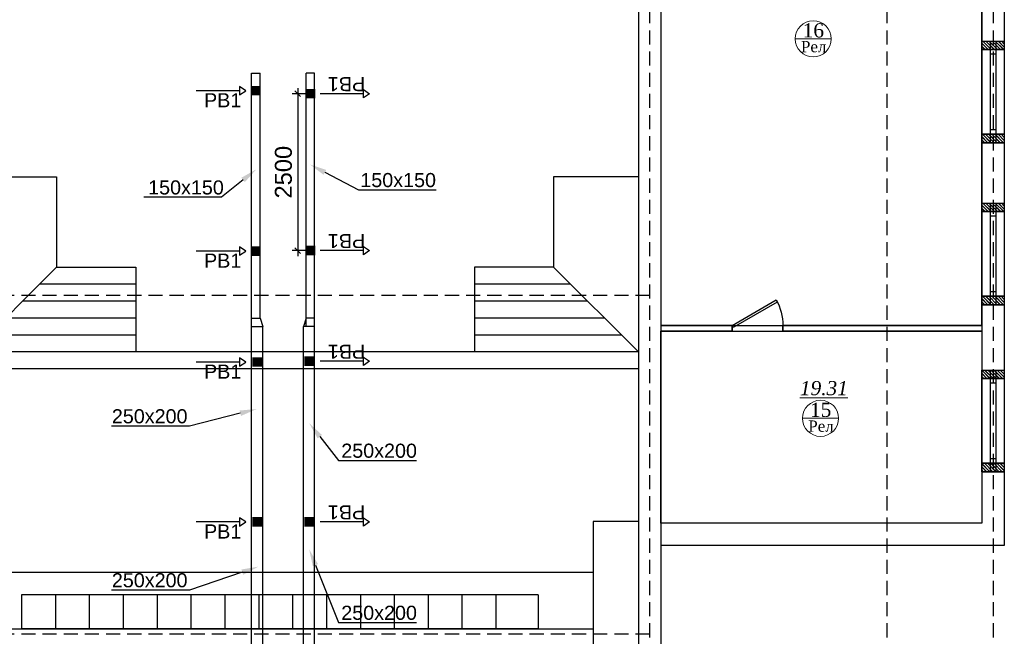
# Model space of a CAD drawing. Header units: inches. Extents: x 8001 to 766003, y -84601 to 563258.
# Tile 24 of 169: x 252082 to 269517, y 102544 to 113463. Entities that reach past the tile are written whole.
import ezdxf
from ezdxf import colors
from ezdxf.entities.mleader import LeaderData, LeaderLine
from ezdxf.math import Vec2, Vec3

# ---------------------------------------------------------------- set-up
doc = ezdxf.new("R2010")
doc.units = ezdxf.units.IN
doc.header["$MEASUREMENT"] = 0
doc.linetypes.add('( Hidden )', pattern=[0.375, 0.25, -0.125])
for name, color, linetype, lineweight in [('.', 7, 'Continuous', 15), ('СТЕНЫ', 7, 'Continuous', 40), ('Т3', 10, 'Continuous', 25)]:
    doc.layers.add(name, color=color, linetype=linetype, lineweight=lineweight)
doc.layers.add('111', color=7, linetype='Continuous')
doc.styles.get("Standard").update_dxf_attribs({"font": 'arial.ttf'})
doc.styles.add('TIEMS', font='times.ttf')
doc.dimstyles.new('ISO-25', dxfattribs={"dimtxt": 300, "dimasz": 100, "dimexe": 100, "dimexo": 0, "dimgap": 100, "dimtad": 1, "dimlfac": 0.5, "dimtxsty": 'Standard', "dimblk": 'OBLIQUE', "dimcen": 100, "dimdle": 100, "dimadec": 0, "dimazin": 0, "dimtfac": 1, "dimtmove": 0, "dimatfit": 3, "dimfxl": 1, "dimarcsym": 0})
pattern_1 = [(315, (0, 0), (27.57716447, 27.57716447), []), (315, (-3e-16, -2), (27.57716447, 27.57716447), [])]

# ---------------------------------------------------------------- blocks, each defined once
blk = doc.blocks.new('*U137')
at = {"color": 5}
for p, q in [((0, 0), (0, -4)), ((-36, 0), (-36, -4))]:
    blk.add_line(p, q, dxfattribs=at)
blk.add_lwpolyline([(0, 0), (-31.18, 18), (-32.05, 16.48), (-0.88, -1.52)], close=True, dxfattribs=at)
blk.add_arc((0, 0), 36, 150, 180, dxfattribs=at)
blk = doc.blocks.new('gffdfdfdfdfdfdfdfdfdfdfdffc')
at = {"layer": '.'}
h = blk.add_hatch(dxfattribs=at)
h.set_pattern_fill('JIS_LC_8', color=32, scale=5, angle=-90)
h.set_pattern_definition(pattern_1)
h.paths.add_polyline_path([(2206445, 2089882), (2206845, 2089882), (2206845, 2089732), (2206445, 2089732)])
h = blk.add_hatch(dxfattribs=at)
h.set_pattern_fill('JIS_LC_8', color=32, scale=5, angle=-90)
h.set_pattern_definition(pattern_1)
h.paths.add_polyline_path([(2206445, 2088232), (2206845, 2088232), (2206845, 2088082), (2206445, 2088082)])
for p, q in [((2206445, 2089882), (2206845, 2089882)), ((2206445, 2088082), (2206845, 2088082))]:
    blk.add_line(p, q)
at = {"color": 5}
for p, q in [((2206595, 2089732), (2206595, 2088232)), ((2206695, 2089732), (2206695, 2088232))]:
    blk.add_line(p, q, dxfattribs=at)
at = {"color": 0}
for points in [[(2206445, 2089882), (2206845, 2089882), (2206845, 2089732), (2206445, 2089732)], [(2206845, 2089732), (2206845, 2088232), (2206445, 2088232), (2206445, 2089732)], [(2206445, 2088232), (2206845, 2088232), (2206845, 2088082), (2206445, 2088082)]]:
    blk.add_lwpolyline(points, close=True, dxfattribs=at)
at = {"color": 5}
for points in [[(2206695, 2089652), (2206595, 2089652)], [(2206695, 2088312), (2206595, 2088312)]]:
    blk.add_lwpolyline(points, dxfattribs=at)
blk = doc.blocks.new('fhgsg')
for p, q in [((247409.6, 160086.5), (247409.6, 141386.5)), ((247009.6, 159686.5), (247009.6, 141786.5)), ((240929.6, 153966.5), (240929.6, 126916.5)), ((241329.6, 153966.5), (241329.6, 144936.5)), ((240929.6, 153216.5), (240929.6, 144516.5)), ((241329.6, 150536.5), (241329.6, 145336.5)), ((247009.6, 150320.4), (247409.6, 150320.4)), ((247009.6, 148520.4), (247409.6, 148520.4)), ((247009.6, 147451.3), (247409.6, 147451.3)), ((232029.6, 146016.5), (230329.6, 146016.5)), ((239729.6, 146016.5), (238029.6, 146016.5)), ((232029.6, 145716.5), (230029.6, 145716.5)), ((240029.6, 145716.5), (238029.6, 145716.5)), ((247009.6, 145651.3), (247409.6, 145651.3)), ((232029.6, 145416.5), (229729.6, 145416.5)), ((240329.6, 145416.5), (238029.6, 145416.5)), ((242589.6, 145186.5), (242589.6, 145287.1)), ((243489.6, 145186.5), (243489.6, 145286.5)), ((243489.6, 145186.5), (243489.6, 145286.5)), ((232029.6, 145116.5), (229429.6, 145116.5)), ((240629.6, 145116.5), (238029.6, 145116.5)), ((241329.6, 144936.5), (241329.6, 141816.5)), ((240929.6, 144816.5), (229129.6, 144816.5)), ((240929.6, 144516.5), (229129.6, 144516.5)), ((247009.6, 144495.2), (247409.6, 144495.2)), ((247009.6, 142695.2), (247409.6, 142695.2)), ((240129.6, 141816.5), (240129.6, 126916.5)), ((240129.6, 141816.5), (240129.6, 126916.5)), ((241329.6, 141816.5), (241329.6, 114366.5)), ((230007.1, 140516.5), (230007.1, 139916.5)), ((239157.1, 140516.5), (230007.1, 140516.5)), ((230607.1, 140516.5), (230607.1, 139916.5)), ((231207.1, 140516.5), (231207.1, 139916.5)), ((231807.1, 140516.5), (231807.1, 139916.5)), ((232407.1, 140516.5), (232407.1, 139916.5)), ((233007.1, 140516.5), (233007.1, 139916.5)), ((233607.1, 140516.5), (233607.1, 139916.5)), ((234207.1, 140516.5), (234207.1, 139916.5)), ((234807.1, 140516.5), (234807.1, 139916.5)), ((235407.1, 140516.5), (235407.1, 139916.5)), ((236007.1, 140516.5), (236007.1, 139916.5)), ((236607.1, 140516.5), (236607.1, 139916.5)), ((237207.1, 140516.5), (237207.1, 139916.5)), ((237807.1, 140516.5), (237807.1, 139916.5)), ((238407.1, 140516.5), (238407.1, 139916.5)), ((239157.1, 140516.5), (239157.1, 139916.5)), ((239157.1, 139916.5), (230007.1, 139916.5))]:
    blk.add_line(p, q)
at = {"color": 1, "linetype": '( Hidden )', "ltscale": 1000}
for p, q in [((241129.6, 159886.5), (241129.6, 111324.1)), ((245329.6, 159886.5), (245329.6, 111324.1)), ((247209.6, 159886.5), (247209.6, 111324.1)), ((241129.6, 145816.5), (169789.1, 145816.5)), ((241129.6, 139816.5), (169789.1, 139816.5))]:
    blk.add_line(p, q, dxfattribs=at)
at = {"lineweight": 0, "ltscale": 100}
for p, q in [((243706.3, 150361.5), (244346.3, 150361.5)), ((243836, 143641.3), (244476, 143641.3))]:
    blk.add_line(p, q, dxfattribs=at)
at = {"color": 5}
for p, q in [((247159.6, 150320.4), (247159.6, 148520.4)), ((247259.6, 150320.4), (247259.6, 148520.4)), ((247159.6, 147451.3), (247159.6, 145651.3)), ((247259.6, 147451.3), (247259.6, 145651.3)), ((247159.6, 144495.2), (247159.6, 142695.2)), ((247259.6, 144495.2), (247259.6, 142695.2))]:
    blk.add_line(p, q, dxfattribs=at)
at = {"color": 0}
for points in [[(247009.6, 155786.5), (241329.6, 155786.5), (241049.6, 155786.5), (241049.6, 153966.5), (241329.6, 153966.5), (241329.6, 145286.5), (247009.6, 145286.5)], [(241329.6, 145186.5), (247009.6, 145186.5), (247009.6, 141786.5), (241329.6, 141786.5)]]:
    blk.add_lwpolyline(points, close=True, dxfattribs=at)
for points in [[(228429.6, 147916.5), (230629.6, 147916.5), (230629.6, 146316.5), (229129.6, 144816.5)], [(240929.6, 147916.5), (240929.6, 147916.5), (239429.6, 147916.5), (239429.6, 146316.5), (240929.6, 144816.5)], [(230629.6, 146316.5), (232029.6, 146316.5), (232029.6, 144816.5)], [(239429.6, 146316.5), (238029.6, 146316.5), (238029.6, 144816.5)], [(242589.6, 145286.5), (241329.6, 145286.5)], [(247009.6, 145286.5), (243489.6, 145286.5)], [(242589.6, 145186.5), (241329.6, 145186.5)], [(247009.6, 145186.5), (243489.6, 145186.5)], [(240929.6, 141816.5), (240129.6, 141816.5)], [(247009.6, 141786.5), (241329.6, 141786.5)], [(247409.6, 141386.5), (241329.6, 141386.5)], [(229129.6, 140916.5), (240129.6, 140916.5)], [(229129.6, 139916.5), (240129.6, 139916.5)]]:
    blk.add_lwpolyline(points)
at = {"layer": 'СТЕНЫ', "color": 0, "linetype": 'ByBlock', "lineweight": 0, "ltscale": 100}
for centre in [(244026.3, 150361.5), (244156, 143641.3)]:
    blk.add_circle(centre, 320, dxfattribs=at)
at = {"color": 0}
for p in [(-1959435.4, -1939561.4), (-1959435.4, -1942430.5), (-1959435.4, -1945386.6)]:
    blk.add_blockref('gffdfdfdfdfdfdfdfdfdfdfdffc', p, dxfattribs=at)
at = {"color": 5, "xscale": -25, "yscale": 25, "zscale": 25}
blk.add_blockref('*U137', (242589.3, 145286.9), dxfattribs=at)
at = {"lineweight": 0, "ltscale": 100, "char_height": 250, "attachment_point": 5, "style": 'TIEMS'}
for s, insert in [('\\A1;16', (244028.5, 150509.7)), ('\\A1;{\\fTimes New Roman|b0|i1|c204|p18;\\L19.31}', (244215.1, 144173.5)), ('\\A1;15', (244158.1, 143789.5))]:
    blk.add_mtext(s, dxfattribs=dict(at, insert=insert))
at = {"lineweight": 0, "ltscale": 100, "char_height": 200, "width": 1156.471, "attachment_point": 5, "style": 'TIEMS'}
for insert in [(244034.8, 150222.1), (244164.4, 143501.9)]:
    blk.add_mtext('\\A1;Рел', dxfattribs=dict(at, insert=insert))
blk = doc.blocks.new('_Oblique')
at = {"color": 0, "linetype": 'ByBlock', "lineweight": -2}
blk.add_line((-0.5, -0.5), (0.5, 0.5), dxfattribs=at)
blk = doc.blocks.new('*D346')
at = {"color": 0, "lineweight": -2, "transparency": 16777216}
for p, q in [((257155, 112153), (256907, 112153)), ((257007, 112253), (257007, 109274)), ((257155, 109374), (256907, 109374))]:
    blk.add_line(p, q, dxfattribs=at)
at = {"layer": 'Defpoints', "color": 0, "transparency": 16777216}
for p in [(257155, 112153), (257007, 109374), (257155, 109374)]:
    blk.add_point(p, dxfattribs=at)
at = {"color": 0, "lineweight": -2, "transparency": 16777216, "xscale": 100, "yscale": 100, "zscale": 100}
for p, rotation in [((257007, 112153), 90), ((257007, 109374), 270)]:
    blk.add_blockref('_Oblique', p, dxfattribs=dict(at, rotation=rotation))
at = {"color": 0, "transparency": 16777216, "insert": (256753, 110763), "char_height": 300, "attachment_point": 5, "rotation": 90}
blk.add_mtext('2500', dxfattribs=at)

msp = doc.modelspace()

# ---------------------------------------------------------------- block references
at = {"color": 25}
msp.add_blockref('fhgsg', (22107.029, -37236.897), dxfattribs=at)

# ---------------------------------------------------------------- next in the draw order: linework, layer by layer
at = {"color": 1}
for points in [[(256188.822, 92785.055), (256188.822, 112516.078)], [(256188.822, 112516.078), (256338.822, 112516.078)], [(256338.822, 108180.352), (256338.822, 112516.078)], [(256188.822, 108180.352), (256338.822, 108180.352)], [(256338.822, 108180.352), (256388.822, 108030.352)], [(256188.822, 108030.352), (256388.822, 108030.352)], [(256388.822, 102406.467), (256388.822, 108030.352)]]:
    msp.add_lwpolyline(points, dxfattribs=at)
at = {"color": 5}
for points in [[(257305.341, 112516.078), (257155.341, 112516.078)], [(257155.341, 108030.352), (257155.341, 112516.078)], [(257305.341, 92785.055), (257305.341, 112516.078)], [(257155.341, 108180.352), (257105.341, 108030.352)], [(257305.341, 108180.352), (257155.341, 108180.352)], [(257305.341, 108030.352), (257105.341, 108030.352)], [(257105.341, 102406.467), (257105.341, 108030.352)]]:
    msp.add_lwpolyline(points, dxfattribs=at)
at = {"color": 1, "ltscale": 100}
for points in [[(256085.931, 112205.881), (255975.931, 112280.881), (255975.931, 112130.881)], [(256085.931, 109365.703), (255975.931, 109440.703), (255975.931, 109290.703)], [(256085.931, 107401.165), (255975.931, 107476.165), (255975.931, 107326.165)], [(256085.931, 104569.731), (255975.931, 104644.731), (255975.931, 104494.731)]]:
    msp.add_lwpolyline(points, close=True, dxfattribs=at)
at = {"color": 2, "const_width": 20}
for points in [[(256338.822, 112280.881), (256338.822, 112130.881), (256188.822, 112130.881), (256188.822, 112280.881)], [(257155.341, 112227.926), (257155.341, 112077.926), (257305.341, 112077.926), (257305.341, 112227.926)], [(256338.822, 109440.703), (256338.822, 109290.703), (256188.822, 109290.703), (256188.822, 109440.703)], [(257155.341, 109448.788), (257155.341, 109298.788), (257305.341, 109298.788), (257305.341, 109448.788)], [(256363.822, 107476.165), (256363.822, 107326.165), (256213.822, 107326.165), (256213.822, 107476.165)], [(257130.341, 107489.273), (257130.341, 107339.273), (257280.341, 107339.273), (257280.341, 107489.273)], [(256363.822, 104644.731), (256363.822, 104494.731), (256213.822, 104494.731), (256213.822, 104644.731)], [(257130.341, 104644.731), (257130.341, 104494.731), (257280.341, 104494.731), (257280.341, 104644.731)]]:
    msp.add_lwpolyline(points, close=True, dxfattribs=at)
at = {"color": 2}
for points in [[(256203.822, 112280.881), (256203.822, 112130.881)], [(256223.822, 112280.881), (256223.822, 112130.881)], [(256243.822, 112280.881), (256243.822, 112130.881)], [(256263.822, 112280.881), (256263.822, 112130.881)], [(256283.822, 112280.881), (256283.822, 112130.881)], [(256303.822, 112280.881), (256303.822, 112130.881)], [(256323.822, 112280.881), (256323.822, 112130.881)], [(257170.341, 112227.926), (257170.341, 112077.926)], [(257190.341, 112227.926), (257190.341, 112077.926)], [(257210.341, 112227.926), (257210.341, 112077.926)], [(257230.341, 112227.926), (257230.341, 112077.926)], [(257250.341, 112227.926), (257250.341, 112077.926)], [(257270.341, 112227.926), (257270.341, 112077.926)], [(257290.341, 112227.926), (257290.341, 112077.926)], [(256203.822, 109440.703), (256203.822, 109290.703)], [(256223.822, 109440.703), (256223.822, 109290.703)], [(256243.822, 109440.703), (256243.822, 109290.703)], [(256263.822, 109440.703), (256263.822, 109290.703)], [(256283.822, 109440.703), (256283.822, 109290.703)], [(256303.822, 109440.703), (256303.822, 109290.703)], [(256323.822, 109440.703), (256323.822, 109290.703)], [(257170.341, 109448.788), (257170.341, 109298.788)], [(257190.341, 109448.788), (257190.341, 109298.788)], [(257210.341, 109448.788), (257210.341, 109298.788)], [(257230.341, 109448.788), (257230.341, 109298.788)], [(257250.341, 109448.788), (257250.341, 109298.788)], [(257270.341, 109448.788), (257270.341, 109298.788)], [(257290.341, 109448.788), (257290.341, 109298.788)], [(256228.822, 107476.165), (256228.822, 107326.165)], [(256248.822, 107476.165), (256248.822, 107326.165)], [(256268.822, 107476.165), (256268.822, 107326.165)], [(256288.822, 107476.165), (256288.822, 107326.165)], [(256308.822, 107476.165), (256308.822, 107326.165)], [(256328.822, 107476.165), (256328.822, 107326.165)], [(256348.822, 107476.165), (256348.822, 107326.165)], [(257145.341, 107489.273), (257145.341, 107339.273)], [(257165.341, 107489.273), (257165.341, 107339.273)], [(257185.341, 107489.273), (257185.341, 107339.273)], [(257205.341, 107489.273), (257205.341, 107339.273)], [(257225.341, 107489.273), (257225.341, 107339.273)], [(257245.341, 107489.273), (257245.341, 107339.273)], [(257265.341, 107489.273), (257265.341, 107339.273)], [(256228.822, 104644.731), (256228.822, 104494.731)], [(256248.822, 104644.731), (256248.822, 104494.731)], [(256268.822, 104644.731), (256268.822, 104494.731)], [(256288.822, 104644.731), (256288.822, 104494.731)], [(256308.822, 104644.731), (256308.822, 104494.731)], [(256328.822, 104644.731), (256328.822, 104494.731)], [(256348.822, 104644.731), (256348.822, 104494.731)], [(257145.341, 104644.731), (257145.341, 104494.731)], [(257165.341, 104644.731), (257165.341, 104494.731)], [(257185.341, 104644.731), (257185.341, 104494.731)], [(257205.341, 104644.731), (257205.341, 104494.731)], [(257225.341, 104644.731), (257225.341, 104494.731)], [(257245.341, 104644.731), (257245.341, 104494.731)], [(257265.341, 104644.731), (257265.341, 104494.731)]]:
    msp.add_lwpolyline(points, dxfattribs=at)
at = {"color": 1, "ltscale": 100}
for points in [[(255975.931, 112205.881), (255208.629, 112205.881)], [(255975.931, 109365.703), (255208.629, 109365.703)], [(255975.931, 107401.165), (255208.629, 107401.165)], [(255975.931, 104569.731), (255208.629, 104569.731)]]:
    msp.add_lwpolyline(points, dxfattribs=at)
at = {"color": 5, "ltscale": 100}
for points in [[(258168.167, 112152.926), (257400.864, 112152.926)], [(258168.167, 109373.788), (257400.864, 109373.788)], [(258168.167, 107414.273), (257400.864, 107414.273)], [(258168.167, 104569.731), (257400.864, 104569.731)]]:
    msp.add_lwpolyline(points, dxfattribs=at)
for points in [[(258278.167, 112152.926), (258168.167, 112077.926), (258168.167, 112227.926)], [(258278.167, 109373.788), (258168.167, 109298.788), (258168.167, 109448.788)], [(258278.167, 107414.273), (258168.167, 107339.273), (258168.167, 107489.273)], [(258278.167, 104569.731), (258168.167, 104494.731), (258168.167, 104644.731)]]:
    msp.add_lwpolyline(points, close=True, dxfattribs=at)

# ---------------------------------------------------------------- next in the draw order: texts
at = {"layer": '111', "color": 5, "ltscale": 15, "char_height": 250, "attachment_point": 9, "rotation": 180}
for insert in [(257539.179, 112447.11), (257539.179, 109667.972), (257539.179, 107708.457), (257539.179, 104863.915)]:
    msp.add_mtext_dynamic_manual_height_columns('РВ1', width=7197.25532, gutter_width=12.5, heights=[0], dxfattribs=dict(at, insert=insert))
at = {"layer": '111', "color": 1, "ltscale": 15, "char_height": 250, "attachment_point": 7}
for insert in [(255346.943, 111911.698), (255346.943, 109071.519), (255346.943, 107106.981), (255346.943, 104275.547)]:
    msp.add_mtext_dynamic_manual_height_columns('РВ1', width=7197.25532, gutter_width=12.5, heights=[0], dxfattribs=dict(at, insert=insert))

# ---------------------------------------------------------------- next in the draw order: dimensions: what is measured, and where the dimension line sits
dim = msp.add_aligned_dim(p1=(257155.341, 112152.926), p2=(257155.341, 109373.788), distance=-148.755, text='2500', dimstyle='ISO-25')
dim.commit()
dim.dimension.update_dxf_attribs({"geometry": '*D346', "text_midpoint": (256753.414, 110763.357)})

# ---------------------------------------------------------------- next in the draw order: leaders
at = {"layer": 'Т3', "color": 5}
ml = msp.add_multileader_mtext('Standard', dxfattribs=at)
ml.set_content('150х150', color=5)
ml.set_leader_properties(color=256, linetype='ByLayer', lineweight=-1)
ml.build(insert=Vec2(0, 0))
ml.multileader.update_dxf_attribs({"has_dogleg": 0, "text_left_attachment_type": 6, "text_right_attachment_type": 6, "dogleg_length": 0.36, "arrow_head_size": 300})
ctx = ml.context
ctx.base_point, ctx.char_height, ctx.arrow_head_size, ctx.landing_gap_size, ctx.plane_origin = Vec3(258080.317, 110448.453), 250, 300, 60.75, Vec3(251607.887, 112465.772)
ctx.left_attachment, ctx.right_attachment, ctx.text_align_type = 6, 6, 1
notes = []
notes.append((ctx, [(0, (1, 1, 0), (258079.957, 110448.453), (1, 0), 0.36, [(0, [(257220.934, 110900.004)], 0, [])])]))
ctx.mtext.insert, ctx.mtext.width, ctx.mtext.defined_height, ctx.mtext.alignment, ctx.mtext.flow_direction = Vec3(258783.717, 110748.453), 3726.10327, 2367.809, 2, 5
at = {"layer": 'Т3', "color": 1}
ml = msp.add_multileader_mtext('Standard', dxfattribs=at)
ml.set_content('150х150', color=1)
ml.set_leader_properties(color=256, linetype='ByLayer', lineweight=-1)
ml.build(insert=Vec2(0, 0))
ml.multileader.update_dxf_attribs({"has_dogleg": 0, "text_left_attachment_type": 6, "text_right_attachment_type": 6, "dogleg_length": 0.36, "arrow_head_size": 300})
ctx = ml.context
ctx.base_point, ctx.char_height, ctx.arrow_head_size, ctx.landing_gap_size, ctx.plane_origin = Vec3(254250.912, 110318.063), 250, 300, 60.75, Vec3(248037.7, 108542.411)
ctx.left_attachment, ctx.right_attachment, ctx.text_align_type = 6, 6, 1
notes.append((ctx, [(1, (1, 1, 0), (255658.072, 110318.063), (-1, 0), 0.36, [(0, [(256272.434, 110814.504)], 0, [])])]))
ctx.mtext.insert, ctx.mtext.width, ctx.mtext.defined_height, ctx.mtext.alignment, ctx.mtext.flow_direction = Vec3(255026.792, 110618.063), 3726.10327, 2367.809, 2, 5
ml = msp.add_multileader_mtext('Standard', dxfattribs=at)
ml.set_content('250х200', color=1)
ml.set_leader_properties(color=256, linetype='ByLayer', lineweight=-1)
ml.build(insert=Vec2(0, 0))
ml.multileader.update_dxf_attribs({"has_dogleg": 0, "text_left_attachment_type": 6, "text_right_attachment_type": 6, "dogleg_length": 0.36, "arrow_head_size": 300})
ctx = ml.context
ctx.base_point, ctx.char_height, ctx.arrow_head_size, ctx.landing_gap_size, ctx.plane_origin = Vec3(253655.54, 106265.859), 250, 300, 60.75, Vec3(247470.124, 104549.631)
ctx.left_attachment, ctx.right_attachment, ctx.text_align_type = 6, 6, 1
notes.append((ctx, [(1, (1, 1, 0), (255090.497, 106265.859), (-1, 0), 0.36, [(0, [(256279.934, 106569.004)], 0, [])])]))
ctx.mtext.insert, ctx.mtext.width, ctx.mtext.defined_height, ctx.mtext.alignment, ctx.mtext.flow_direction = Vec3(254384.216, 106565.859), 3726.10327, 2367.809, 2, 5
at = {"layer": 'Т3', "color": 5}
ml = msp.add_multileader_mtext('Standard', dxfattribs=at)
ml.set_content('250х200', color=5)
ml.set_leader_properties(color=256, linetype='ByLayer', lineweight=-1)
ml.build(insert=Vec2(0, 0))
ml.multileader.update_dxf_attribs({"has_dogleg": 0, "text_left_attachment_type": 6, "text_right_attachment_type": 6, "dogleg_length": 0.36, "arrow_head_size": 300})
ctx = ml.context
ctx.base_point, ctx.char_height, ctx.arrow_head_size, ctx.landing_gap_size, ctx.plane_origin = Vec3(257729.148, 105655.915), 250, 300, 60.75, Vec3(251258.319, 107224.025)
ctx.left_attachment, ctx.right_attachment, ctx.text_align_type = 6, 6, 1
notes.append((ctx, [(0, (1, 1, 0), (257728.788, 105655.915), (1, 0), 0.36, [(0, [(257210.434, 106316.004)], 0, [])])]))
ctx.mtext.insert, ctx.mtext.width, ctx.mtext.defined_height, ctx.mtext.alignment, ctx.mtext.flow_direction = Vec3(258446.446, 105955.915), 3726.10327, 2367.809, 2, 5
ml = msp.add_multileader_mtext('Standard', dxfattribs=at)
ml.set_content('250х200', color=5)
ml.set_leader_properties(color=256, linetype='ByLayer', lineweight=-1)
ml.build(insert=Vec2(0, 0))
ml.multileader.update_dxf_attribs({"has_dogleg": 0, "text_left_attachment_type": 6, "text_right_attachment_type": 6, "dogleg_length": 0.36, "arrow_head_size": 300})
ctx = ml.context
ctx.base_point, ctx.char_height, ctx.arrow_head_size, ctx.landing_gap_size, ctx.plane_origin = Vec3(257729.148, 102786.018), 250, 300, 60.75, Vec3(251258.319, 104354.128)
ctx.left_attachment, ctx.right_attachment, ctx.text_align_type = 6, 6, 1
notes.append((ctx, [(0, (1, 1, 0), (257728.788, 102786.018), (1, 0), 0.36, [(0, [(257207.434, 104082.812)], 0, [])])]))
ctx.mtext.insert, ctx.mtext.width, ctx.mtext.defined_height, ctx.mtext.alignment, ctx.mtext.flow_direction = Vec3(258446.446, 103086.018), 3726.10327, 2367.809, 2, 5
at = {"layer": 'Т3', "color": 1}
ml = msp.add_multileader_mtext('Standard', dxfattribs=at)
ml.set_content('250х200', color=1)
ml.set_leader_properties(color=256, linetype='ByLayer', lineweight=-1)
ml.build(insert=Vec2(0, 0))
ml.multileader.update_dxf_attribs({"has_dogleg": 0, "text_left_attachment_type": 6, "text_right_attachment_type": 6, "dogleg_length": 0.36, "arrow_head_size": 300})
ctx = ml.context
ctx.base_point, ctx.char_height, ctx.arrow_head_size, ctx.landing_gap_size, ctx.plane_origin = Vec3(253655.54, 103362.214), 250, 300, 60.75, Vec3(247470.124, 101645.986)
ctx.left_attachment, ctx.right_attachment, ctx.text_align_type = 6, 6, 1
notes.append((ctx, [(1, (1, 1, 0), (255090.497, 103362.214), (-1, 0), 0.36, [(0, [(256308.434, 103777.504)], 0, [])])]))
ctx.mtext.insert, ctx.mtext.width, ctx.mtext.defined_height, ctx.mtext.alignment, ctx.mtext.flow_direction = Vec3(254384.216, 103662.214), 3726.10327, 2367.809, 2, 5
for ctx, leaders in notes:
    for number, flags, end, landing, length, lines in leaders:
        leader = LeaderData()
        leader.index, (leader.has_last_leader_line, leader.has_dogleg_vector, leader.attachment_direction) = number, flags
        leader.last_leader_point, leader.dogleg_vector, leader.dogleg_length = Vec3(end), Vec3(landing), length
        for number, points, colour, breaks in lines:
            line = LeaderLine()
            line.index, line.vertices, line.color, line.breaks = number, Vec3.list(points), colors.encode_raw_color(colour), breaks
            leader.lines.append(line)
        ctx.leaders.append(leader)

doc.saveas('drawing.dxf')
